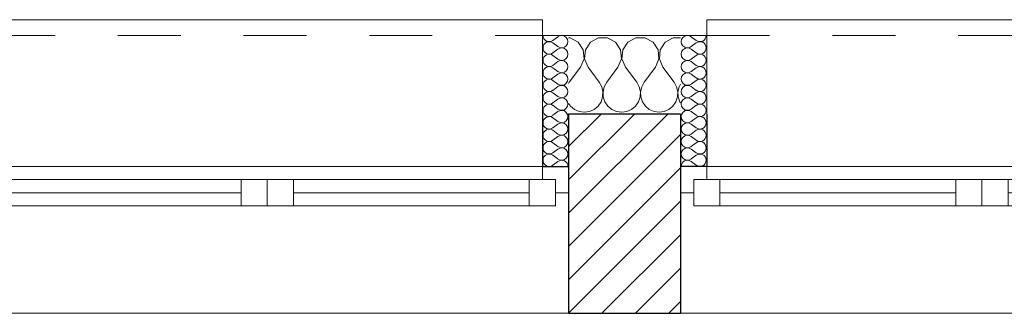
# Model space of a CAD drawing. Header units: millimetres. Extents: x 27262 to 215252, y 16288 to 306312.
# Tile 34 of 34: x 132568 to 133977, y 182133 to 182553. Entities that reach past the tile are written whole.
import ezdxf

# ---------------------------------------------------------------- set-up
doc = ezdxf.new("R2010")
doc.units = ezdxf.units.MM
doc.linetypes.add('Przerywana', pattern=[240, 120, -120])
doc.layers.add('KR_INW', color=252, linetype='Continuous')
doc.layers.add('Okna ArchiCADa', color=252, linetype='Continuous')
for name, color, linetype, lineweight in [('KR_INW_Nr_pióra__101', 252, 'Continuous', 5), ('KR_INW_Nr_pióra__102', 252, 'Continuous', 5), ('KR_INW_Nr_pióra__27', 252, 'Continuous', 25), ('KR_INW_Nr_pióra__47', 252, 'Continuous', 15), ('Okna ArchiCADa_Nr_pióra__1', 252, 'Continuous', 13), ('Okna ArchiCADa_Nr_pióra__27', 252, 'Continuous', 25)]:
    doc.layers.add(name, color=color, linetype=linetype, lineweight=lineweight)

# ---------------------------------------------------------------- blocks, each defined once
blk = doc.blocks.new('*X122')
at = {"layer": 'KR_INW_Nr_pióra__102', "linetype": 'Continuous'}
for p, q in [((198115.8, 121670.9), (198112.9, 121670.9)), ((198131.2, 121662.7), (198115.8, 121670.9)), ((198140.8, 121648.2), (198131.2, 121662.7)), ((198154.5, 121662.7), (198144.9, 121648.2)), ((198169.9, 121670.9), (198154.5, 121662.7)), ((198187.3, 121670.9), (198169.9, 121670.9)), ((198202.6, 121662.7), (198187.3, 121670.9)), ((198212.2, 121648.2), (198202.6, 121662.7)), ((198226, 121662.7), (198216.3, 121648.2)), ((198241.3, 121670.9), (198226, 121662.7)), ((198258.7, 121670.9), (198241.3, 121670.9)), ((198274, 121662.7), (198258.7, 121670.9)), ((198283.7, 121648.2), (198274, 121662.7)), ((198297.4, 121662.7), (198287.8, 121648.2)), ((198312.7, 121670.9), (198297.4, 121662.7)), ((198326.6, 121670.9), (198312.7, 121670.9)), ((198142.4, 121630.9), (198140.8, 121648.2)), ((198144.9, 121648.2), (198143.3, 121630.9)), ((198213.9, 121630.9), (198212.2, 121648.2)), ((198216.3, 121648.2), (198214.7, 121630.9)), ((198285.3, 121630.9), (198283.7, 121648.2)), ((198287.8, 121648.2), (198286.1, 121630.9)), ((198135.7, 121614.9), (198142.4, 121630.9)), ((198143.3, 121630.9), (198150, 121614.9)), ((198207.1, 121614.9), (198213.9, 121630.9)), ((198214.7, 121630.9), (198221.4, 121614.9)), ((198278.6, 121614.9), (198285.3, 121630.9)), ((198286.1, 121630.9), (198292.9, 121614.9)), ((198135.7, 121614.9), (198114.3, 121586.3)), ((198150, 121614.9), (198171.4, 121586.3)), ((198207.1, 121614.9), (198185.7, 121586.3)), ((198221.4, 121614.9), (198242.9, 121586.3)), ((198278.6, 121614.9), (198257.1, 121586.3)), ((198292.9, 121614.9), (198314.3, 121586.3)), ((198114.3, 121586.3), (198112.9, 121583.8)), ((198176.2, 121577.7), (198171.4, 121586.3)), ((198185.7, 121586.3), (198180.9, 121577.7)), ((198247.6, 121577.7), (198242.9, 121586.3)), ((198257.1, 121586.3), (198252.4, 121577.7)), ((198319.1, 121577.7), (198314.3, 121586.3)), ((198326.6, 121582.7), (198323.8, 121577.7)), ((198178.4, 121568.1), (198176.2, 121577.7)), ((198177.9, 121558.2), (198178.4, 121568.1)), ((198180.9, 121577.7), (198178.7, 121568.1)), ((198178.7, 121568.1), (198179.2, 121558.2)), ((198249.9, 121568.1), (198247.6, 121577.7)), ((198249.4, 121558.2), (198249.9, 121568.1)), ((198252.4, 121577.7), (198250.1, 121568.1)), ((198250.1, 121568.1), (198250.6, 121558.2)), ((198321.3, 121568.1), (198319.1, 121577.7)), ((198320.8, 121558.2), (198321.3, 121568.1)), ((198323.8, 121577.7), (198321.6, 121568.1)), ((198321.6, 121568.1), (198322.1, 121558.2)), ((198112.9, 121546), (198116.5, 121540.8)), ((198169.2, 121540.8), (198174.8, 121548.9)), ((198174.8, 121548.9), (198177.9, 121558.2)), ((198179.2, 121558.2), (198182.3, 121548.9)), ((198182.3, 121548.9), (198187.9, 121540.8)), ((198240.6, 121540.8), (198246.2, 121548.9)), ((198246.2, 121548.9), (198249.4, 121558.2)), ((198250.6, 121558.2), (198253.8, 121548.9)), ((198253.8, 121548.9), (198259.4, 121540.8)), ((198312.1, 121540.8), (198317.7, 121548.9)), ((198317.7, 121548.9), (198320.8, 121558.2)), ((198322.1, 121558.2), (198325.2, 121548.9)), ((198325.2, 121548.9), (198326.6, 121546.9)), ((198116.5, 121540.8), (198124.1, 121534.5)), ((198124.1, 121534.5), (198133.1, 121530.5)), ((198133.1, 121530.5), (198142.9, 121529.2)), ((198142.9, 121529.2), (198152.6, 121530.5)), ((198152.6, 121530.5), (198161.6, 121534.5)), ((198161.6, 121534.5), (198169.2, 121540.8)), ((198187.9, 121540.8), (198195.5, 121534.5)), ((198195.5, 121534.5), (198204.5, 121530.5)), ((198204.5, 121530.5), (198214.3, 121529.2)), ((198214.3, 121529.2), (198224, 121530.5)), ((198224, 121530.5), (198233.1, 121534.5)), ((198233.1, 121534.5), (198240.6, 121540.8)), ((198259.4, 121540.8), (198266.9, 121534.5)), ((198266.9, 121534.5), (198276, 121530.5)), ((198276, 121530.5), (198285.7, 121529.2)), ((198285.7, 121529.2), (198295.5, 121530.5)), ((198295.5, 121530.5), (198304.5, 121534.5)), ((198304.5, 121534.5), (198312.1, 121540.8))]:
    blk.add_line(p, q, dxfattribs=at)
blk = doc.blocks.new('*X154')
at = {"layer": 'KR_INW_Nr_pióra__102', "linetype": 'Continuous'}
for p, q in [((198346.8, 121673.2), (198356.3, 121666.1)), ((198346.8, 121654.2), (198356.3, 121661.3)), ((198346.8, 121649.4), (198356.3, 121642.3)), ((198346.8, 121630.4), (198356.3, 121637.5)), ((198346.8, 121625.6), (198356.3, 121618.5)), ((198346.8, 121606.5), (198356.3, 121613.7)), ((198346.8, 121601.8), (198356.3, 121594.6)), ((198346.8, 121582.7), (198356.3, 121589.9)), ((198346.8, 121578), (198356.3, 121570.8)), ((198346.8, 121558.9), (198356.3, 121566.1)), ((198346.8, 121554.2), (198356.3, 121547)), ((198346.8, 121535.1), (198356.3, 121542.3)), ((198346.8, 121530.4), (198356.3, 121523.2)), ((198346.8, 121511.3), (198356.3, 121518.5)), ((198346.8, 121506.5), (198356.3, 121499.4)), ((198346.8, 121487.5), (198356.3, 121494.6)), ((198346.8, 121482.7), (198356.3, 121475.6)), ((198346.8, 121463.7), (198356.3, 121470.8)), ((198346.8, 121458.9), (198356.3, 121451.8)), ((198346.8, 121439.9), (198356.3, 121447)), ((198346.8, 121435.1), (198356.3, 121428))]:
    blk.add_line(p, q, dxfattribs=at)
for centre, start, end in [((198339.7, 121663.7), 53.1301, 306.8699), ((198363.5, 121675.6), 233.1301, 0), ((198363.5, 121651.8), 0, 126.8699), ((198339.7, 121639.9), 53.1301, 306.8699), ((198363.5, 121651.8), 233.1301, 0), ((198363.5, 121628), 0, 126.8699), ((198339.7, 121616.1), 53.1301, 306.8699), ((198363.5, 121628), 233.1301, 0), ((198339.7, 121592.3), 53.1301, 306.8699), ((198363.5, 121604.2), 0, 126.8699), ((198363.5, 121604.2), 233.1301, 0), ((198363.5, 121580.4), 0, 126.8699), ((198339.7, 121568.5), 53.1301, 306.8699), ((198363.5, 121580.4), 233.1301, 0), ((198363.5, 121556.5), 0, 126.8699), ((198339.7, 121544.6), 53.1301, 306.8699), ((198363.5, 121556.5), 233.1301, 0), ((198363.5, 121532.7), 0, 126.8699), ((198339.7, 121520.8), 53.1301, 306.8699), ((198363.5, 121532.7), 233.1301, 0), ((198339.7, 121497), 53.1301, 306.8699), ((198363.5, 121508.9), 0, 126.8699), ((198363.5, 121508.9), 233.1301, 0), ((198363.5, 121485.1), 0, 126.8699), ((198339.7, 121473.2), 53.1301, 306.8699), ((198363.5, 121485.1), 233.1301, 0), ((198363.5, 121461.3), 0, 126.8699), ((198339.7, 121449.4), 53.1301, 306.8699), ((198363.5, 121461.3), 233.1301, 0), ((198363.5, 121437.5), 0, 126.8699), ((198339.7, 121425.6), 53.1301, 180), ((198363.5, 121437.5), 233.1301, 0)]:
    blk.add_arc(centre, 11.9, start, end, dxfattribs=at)
blk = doc.blocks.new('*X157')
at = {"layer": 'KR_INW_Nr_pióra__102', "linetype": 'Continuous'}
for p, q in [((198092.7, 121673.2), (198083.1, 121666.1)), ((198092.7, 121654.2), (198083.1, 121661.3)), ((198092.7, 121649.4), (198083.1, 121642.3)), ((198092.7, 121630.4), (198083.1, 121637.5)), ((198092.7, 121625.6), (198083.1, 121618.5)), ((198092.7, 121606.5), (198083.1, 121613.7)), ((198092.7, 121601.8), (198083.1, 121594.6)), ((198092.7, 121582.7), (198083.1, 121589.9)), ((198092.7, 121578), (198083.1, 121570.8)), ((198092.7, 121558.9), (198083.1, 121566.1)), ((198092.7, 121554.2), (198083.1, 121547)), ((198092.7, 121535.1), (198083.1, 121542.3)), ((198092.7, 121530.4), (198083.1, 121523.2)), ((198092.7, 121511.3), (198083.1, 121518.5)), ((198092.7, 121506.5), (198083.1, 121499.4)), ((198092.7, 121487.5), (198083.1, 121494.6)), ((198092.7, 121482.7), (198083.1, 121475.6)), ((198092.7, 121463.7), (198083.1, 121470.8)), ((198092.7, 121458.9), (198083.1, 121451.8)), ((198092.7, 121439.9), (198083.1, 121447)), ((198092.7, 121435.1), (198083.1, 121428))]:
    blk.add_line(p, q, dxfattribs=at)
for centre, start, end in [((198076, 121675.6), 180, 306.8699), ((198099.8, 121663.7), 233.1301, 126.8699), ((198076, 121651.8), 53.1301, 180), ((198076, 121651.8), 180, 306.8699), ((198076, 121628), 53.1301, 180), ((198099.8, 121639.9), 233.1301, 126.8699), ((198076, 121628), 180, 306.8699), ((198099.8, 121616.1), 233.1301, 126.8699), ((198076, 121604.2), 53.1301, 180), ((198076, 121604.2), 180, 306.8699), ((198099.8, 121592.3), 233.1301, 126.8699), ((198076, 121580.4), 53.1301, 180), ((198076, 121580.4), 180, 306.8699), ((198076, 121556.5), 53.1301, 180), ((198099.8, 121568.5), 233.1301, 126.8699), ((198076, 121556.5), 180, 306.8699), ((198076, 121532.7), 53.1301, 180), ((198099.8, 121544.6), 233.1301, 126.8699), ((198076, 121532.7), 180, 306.8699), ((198099.8, 121520.8), 233.1301, 126.8699), ((198076, 121508.9), 53.1301, 180), ((198076, 121508.9), 180, 306.8699), ((198099.8, 121497), 233.1301, 126.8699), ((198076, 121485.1), 53.1301, 180), ((198076, 121485.1), 180, 306.8699), ((198076, 121461.3), 53.1301, 180), ((198099.8, 121473.2), 233.1301, 126.8699), ((198076, 121461.3), 180, 306.8699), ((198076, 121437.5), 53.1301, 180), ((198099.8, 121449.4), 233.1301, 126.8699), ((198076, 121437.5), 180, 306.8699), ((198099.8, 121425.6), 0, 126.8699)]:
    blk.add_arc(centre, 11.9, start, end, dxfattribs=at)
blk = doc.blocks.new('Okno dwuskrzydłowe 19_5')
at = {"layer": 'Okna ArchiCADa_Nr_pióra__1', "linetype": 'Continuous'}
for p, q in [((-575, 230), (575, 230)), ((-550, 25), (-500, 25)), ((-550, -25), (-550, 25)), ((-500, 25), (-50, 25)), ((-500, 25), (-500, -25)), ((-500, 25), (-50, 25)), ((-50, -25), (-50, 25)), ((-50, 25), (0, 25)), ((0, 25), (0, -25)), ((0, 25), (50, 25)), ((0, -25), (0, 25)), ((50, 25), (500, 25)), ((50, 25), (50, -25)), ((50, 25), (500, 25)), ((500, -25), (500, 25)), ((500, 25), (550, 25)), ((550, 25), (550, -25)), ((-575, 0), (-550, 0)), ((-550, 0), (-550, -25)), ((-500, 0), (-50, 0)), ((50, 0), (500, 0)), ((550, -25), (550, 0)), ((550, 0), (575, 0)), ((-550, -25), (-525, -25)), ((-500, -25), (-550, -25)), ((-525, -25), (-525, -50)), ((-50, -25), (-500, -25)), ((0, -25), (-50, -25)), ((50, -25), (0, -25)), ((500, -25), (50, -25)), ((550, -25), (500, -25)), ((525, -50), (525, -25)), ((525, -25), (550, -25)), ((-525, -50), (-575, -50)), ((0, -50), (-525, -50)), ((525, -50), (0, -50)), ((575, -50), (525, -50)), ((-525, -300), (-525, -330)), ((525, -330), (525, -300)), ((-525, -330), (525, -330))]:
    blk.add_line(p, q, dxfattribs=at)
at = {"layer": 'Okna ArchiCADa_Nr_pióra__1', "linetype": 'Przerywana'}
blk.add_line((-525, -300), (525, -300), dxfattribs=at)
at = {"layer": 'Okna ArchiCADa_Nr_pióra__27', "linetype": 'Continuous'}
for p, q in [((-575, -50), (-575, 0)), ((575, -50), (575, 0)), ((-525, -50), (-575, -50)), ((525, -50), (575, -50))]:
    blk.add_line(p, q, dxfattribs=at)
blk = doc.blocks.new('Ściana_2', base_point=(179075.1, 121675.6))
at = {"layer": 'KR_INW_Nr_pióra__101', "linetype": 'Continuous'}
h = blk.add_hatch(dxfattribs=at)
h.set_pattern_fill('CEGŁA_LICÓWKA', color=256, style=0, pattern_type=2)
h.set_pattern_definition([(45, (0, 0), (-31.819804, 31.819804), [])])
h.paths.add_polyline_path([(198326.6, 121525.6), (198112.9, 121525.6), (198112.9, 121425.6), (198112.9, 121375.6), (198112.9, 121145.6), (198326.6, 121145.6), (198326.6, 121375.6), (198326.6, 121425.6)])
at = {"layer": 'KR_INW_Nr_pióra__27', "linetype": 'Continuous'}
for p, q in [((198062.9, 121525.6), (198062.9, 121425.6)), ((198326.6, 121525.6), (198112.9, 121525.6)), ((198112.9, 121525.6), (198112.9, 121425.6)), ((198326.6, 121525.6), (198326.6, 121425.6)), ((198376.6, 121525.6), (198376.6, 121425.6)), ((198062.9, 121425.6), (198112.9, 121425.6)), ((198112.9, 121425.6), (198112.9, 121375.6)), ((198376.6, 121425.6), (198326.6, 121425.6)), ((198326.6, 121425.6), (198326.6, 121375.6)), ((198112.9, 121375.6), (198112.9, 121145.6)), ((198326.6, 121375.6), (198326.6, 121145.6))]:
    blk.add_line(p, q, dxfattribs=at)
at = {"layer": 'KR_INW_Nr_pióra__27', "linetype": 'Continuous', "flags": 128}
blk.add_lwpolyline([(198112.9, 121145.6), (198326.6, 121145.6)], dxfattribs=at)
at = {"layer": 'KR_INW_Nr_pióra__47', "linetype": 'Continuous'}
for p, q in [((198112.9, 121675.6), (198062.9, 121675.6)), ((198062.9, 121425.6), (198062.9, 121675.6)), ((198062.9, 121675.6), (198062.9, 121525.6)), ((198326.6, 121675.6), (198376.6, 121675.6)), ((198376.6, 121425.6), (198376.6, 121675.6)), ((198376.6, 121675.6), (198376.6, 121525.6)), ((198112.9, 121425.6), (198062.9, 121425.6)), ((198326.6, 121425.6), (198376.6, 121425.6))]:
    blk.add_line(p, q, dxfattribs=at)
at = {"layer": 'KR_INW_Nr_pióra__47', "linetype": 'Continuous', "flags": 128}
blk.add_lwpolyline([(198326.6, 121675.6), (198112.9, 121675.6)], dxfattribs=at)
at = {"layer": 'KR_INW'}
for name in ['*X157', '*X154', '*X122']:
    blk.add_blockref(name, (0, 0), dxfattribs=at)
at = {"layer": 'Okna ArchiCADa', "color": 21, "linetype": 'Continuous', "lineweight": 13, "true_color": 0xff9955, "xscale": -1, "zscale": 1000, "rotation": 180}
for p in [(197537.9, 121375.6), (198901.6, 121375.6)]:
    blk.add_blockref('Okno dwuskrzydłowe 19_5', p, dxfattribs=at)

msp = doc.modelspace()

# ---------------------------------------------------------------- block references
at = {"layer": 'KR_INW', "color": 252, "xscale": 0.75, "yscale": 0.75, "zscale": 0.75}
msp.add_blockref('Ściana_2', (119074.8, 182530.5), dxfattribs=at)

doc.saveas('drawing.dxf')
